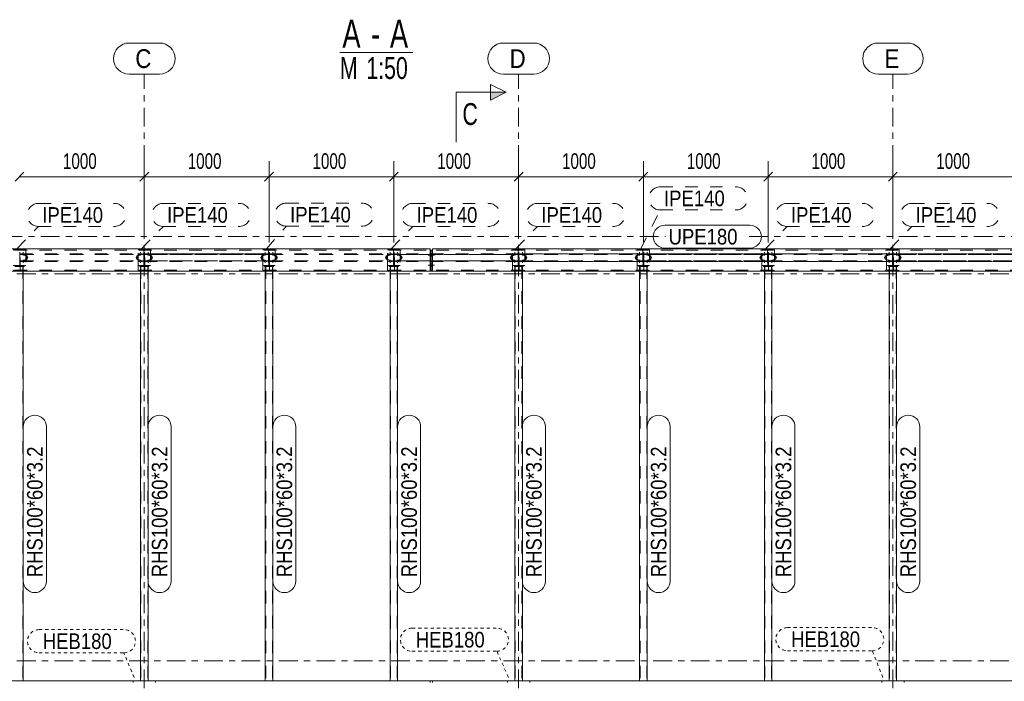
# Model space of a CAD drawing. Header units: millimetres. Extents: x -66 to 775, y -448 to 146.
# Tile 6 of 30: x 101 to 259, y -320 to -214. Entities that reach past the tile are written whole.
import ezdxf

# ---------------------------------------------------------------- set-up
doc = ezdxf.new("R2010")
doc.units = ezdxf.units.MM
for name, pattern in [('XKITLINE00', [0]), ('XKITLINE02', [4, 2, -2]), ('XKITLINE03', [6, 3, -1, 1, -1]), ('XKITLINE04', [3, 0.5, -0.5, 0.5, -0.5, 0.5, -0.5])]:
    doc.linetypes.add(name, pattern=pattern)
for name, color, linetype, lineweight in [('Jiný typ objektu', 7, 'Continuous', 0), ('Kóta', 4, 'Continuous', 0), ('Mřížka', 4, 'Continuous', 0), ('Prvek', 2, 'Continuous', 0), ('Značka prvku', 2, 'Continuous', 0), ('Řez', 7, 'Continuous', 0), ('Šroub', 3, 'Continuous', 0)]:
    doc.layers.add(name, color=color, linetype=linetype, lineweight=lineweight)
doc.styles.add('ARIAL', font='arial.ttf')
doc.styles.add('ARIAL_NARROW', font='ARIALN.TTF')

msp = doc.modelspace()

# ---------------------------------------------------------------- hatches: boundary and pattern name
at = {"layer": 'Řez'}
msp.add_hatch(color=6, dxfattribs=at).paths.add_polyline_path([(176.5, -225.8), (179, -225.8), (176.5, -227.05)], flags=17)

# ---------------------------------------------------------------- linework, layer by layer
at = {"layer": 'Jiný typ objektu', "color": 6, "linetype": 'XKITLINE00', "lineweight": 0}
msp.add_line((152.36, -219.43), (164.04, -219.43), dxfattribs=at)
at = {"layer": 'Kóta', "color": 7, "linetype": 'XKITLINE00', "lineweight": 0}
for p, q in [((121, -247.9), (121, -236.84)), ((121, -247.9), (121, -236.84)), ((141, -249.9), (141, -236.84)), ((141, -249.9), (141, -236.84)), ((161, -249.9), (161, -236.84)), ((161, -249.9), (161, -236.84)), ((181, -247.9), (181, -236.84)), ((181, -247.9), (181, -236.84)), ((201, -249.9), (201, -236.84)), ((201, -249.9), (201, -236.84)), ((221, -249.9), (221, -236.84)), ((221, -249.9), (221, -236.84)), ((241, -247.9), (241, -236.84)), ((241, -247.9), (241, -236.84)), ((101.71, -238.63), (100.29, -240.05)), ((101.71, -238.63), (100.29, -240.05)), ((101, -239.34), (121, -239.34)), ((121.71, -238.63), (120.29, -240.05)), ((121.71, -238.63), (120.29, -240.05)), ((121, -239.34), (141, -239.34)), ((141.71, -238.63), (140.29, -240.05)), ((141.71, -238.63), (140.29, -240.05)), ((141, -239.34), (161, -239.34)), ((161.71, -238.63), (160.29, -240.05)), ((161.71, -238.63), (160.29, -240.05)), ((161, -239.34), (181, -239.34)), ((181.71, -238.63), (180.29, -240.05)), ((181.71, -238.63), (180.29, -240.05)), ((181, -239.34), (201, -239.34)), ((201.71, -238.63), (200.29, -240.05)), ((201.71, -238.63), (200.29, -240.05)), ((201, -239.34), (221, -239.34)), ((221.71, -238.63), (220.29, -240.05)), ((221.71, -238.63), (220.29, -240.05)), ((221, -239.34), (241, -239.34)), ((241.71, -238.63), (240.29, -240.05)), ((241.71, -238.63), (240.29, -240.05)), ((241, -239.34), (261, -239.34))]:
    msp.add_line(p, q, dxfattribs=at)
at = {"layer": 'Kóta', "color": 3}
for p in [(121, -239.34), (121, -239.34), (141, -239.34), (141, -239.34), (161, -239.34), (161, -239.34), (181, -239.34), (181, -239.34), (201, -239.34), (201, -239.34), (221, -239.34), (221, -239.34), (241, -239.34), (241, -239.34)]:
    msp.add_point(p, dxfattribs=at)
at = {"layer": 'Mřížka', "color": 1, "linetype": 'XKITLINE00', "lineweight": 0}
for p, q in [((118.56, -217.92), (123.44, -217.92)), ((178.56, -217.92), (183.44, -217.92)), ((238.67, -217.92), (243.33, -217.92)), ((118.56, -222.92), (123.44, -222.92)), ((178.56, -222.92), (183.44, -222.92)), ((238.67, -222.92), (243.33, -222.92))]:
    msp.add_line(p, q, dxfattribs=at)
at = {"layer": 'Mřížka', "color": 1, "linetype": 'XKITLINE03', "lineweight": 0}
for p, q in [((121, -393.28), (121, -222.92)), ((181, -393.28), (181, -222.92)), ((241, -393.28), (241, -222.92)), ((98.42, -248.9), (204.54, -248.9)), ((217.96, -248.9), (347.2, -248.9)), ((-19.41, -254.5), (347.2, -254.5)), ((-19.41, -254.9), (347.2, -254.9)), ((-19.41, -316.9), (347.2, -316.9)), ((-19.41, -320.1), (328.05, -320.1))]:
    msp.add_line(p, q, dxfattribs=at)
at = {"layer": 'Mřížka', "color": 1, "linetype": 'XKITLINE00', "lineweight": 0}
for centre, start, end in [((118.56, -220.42), 90, 270), ((123.44, -220.42), 270, 90), ((178.56, -220.42), 90, 270), ((183.44, -220.42), 270, 90), ((238.67, -220.42), 90, 270), ((243.33, -220.42), 270, 90)]:
    msp.add_arc(centre, 2.5, start, end, dxfattribs=at)
at = {"layer": 'Prvek', "color": 3, "linetype": 'XKITLINE00', "lineweight": 0}
for p, q in [((166.8, -250.9), (0.2, -250.9)), ((166.8, -250.9), (166.8, -254.5)), ((167.2, -254.5), (167.2, -250.9)), ((167.2, -250.9), (321.8, -250.9)), ((166.8, -251.11), (167, -251.11)), ((167, -251.11), (167, -254.29)), ((167, -254.29), (167, -251.11)), ((167, -251.11), (167.2, -251.11)), ((166.8, -254.5), (0.2, -254.5)), ((101.6, -254.5), (101.6, -320.1)), ((120.4, -254.5), (120.4, -320.1)), ((121.6, -254.5), (121.6, -320.1)), ((140.4, -254.5), (140.4, -320.1)), ((141.6, -254.5), (141.6, -320.1)), ((160.4, -254.5), (160.4, -320.1)), ((161.6, -254.5), (161.6, -320.1)), ((167, -254.29), (166.8, -254.29)), ((167.2, -254.29), (167, -254.29)), ((321.8, -254.5), (167.2, -254.5)), ((180.4, -254.5), (180.4, -320.1)), ((181.6, -254.5), (181.6, -320.1)), ((200.4, -254.5), (200.4, -320.1)), ((201.6, -254.5), (201.6, -320.1)), ((220.4, -254.5), (220.4, -320.1)), ((221.6, -254.5), (221.6, -320.1)), ((240.4, -254.5), (240.4, -320.1)), ((241.6, -254.5), (241.6, -320.1)), ((-0.8, -320.1), (166.8, -320.1)), ((166.8, -320.1), (166.8, -320.38)), ((322.8, -320.1), (167.2, -320.1)), ((167.2, -320.38), (167.2, -320.1))]:
    msp.add_line(p, q, dxfattribs=at)
at = {"layer": 'Prvek', "color": 7, "linetype": 'XKITLINE02', "lineweight": 0}
for p, q in [((101.73, -250.9), (100.27, -250.9)), ((101.73, -251.04), (101.73, -250.9)), ((121.73, -250.9), (120.27, -250.9)), ((120.27, -250.9), (120.27, -251.04)), ((121.73, -251.04), (121.73, -250.9)), ((141.73, -250.9), (140.27, -250.9)), ((140.27, -250.9), (140.27, -251.04)), ((141.73, -251.04), (141.73, -250.9)), ((161.73, -250.9), (160.27, -250.9)), ((160.27, -250.9), (160.27, -251.04)), ((161.73, -251.04), (161.73, -250.9)), ((181.73, -250.9), (180.27, -250.9)), ((180.27, -250.9), (180.27, -251.04)), ((181.73, -251.04), (181.73, -250.9)), ((201.73, -250.9), (200.27, -250.9)), ((200.27, -250.9), (200.27, -251.04)), ((201.73, -251.04), (201.73, -250.9)), ((221.73, -250.9), (220.27, -250.9)), ((220.27, -250.9), (220.27, -251.04)), ((221.73, -251.04), (221.73, -250.9)), ((241.73, -250.9), (240.27, -250.9)), ((240.27, -250.9), (240.27, -251.04)), ((241.73, -251.04), (241.73, -250.9)), ((0.2, -251.11), (166.8, -251.11)), ((100, -251.03), (102, -251.03)), ((100, -251.03), (102, -251.03)), ((101.08, -251.11), (100.92, -251.11)), ((101.05, -251.18), (101.06, -251.13)), ((101.05, -253.43), (101.05, -251.18)), ((101.05, -251.7), (120.95, -251.7)), ((101.05, -252.91), (101.05, -251.7)), ((101.05, -251.7), (120.95, -251.7)), ((101.05, -251.7), (101.05, -252.91)), ((101.05, -251.7), (120.95, -251.7)), ((101.05, -251.7), (101.05, -252.91)), ((101.05, -251.71), (101.5, -251.75)), ((101.05, -251.8), (120.95, -251.8)), ((101.05, -251.8), (120.95, -251.8)), ((101.05, -251.87), (101.06, -251.84)), ((101.06, -251.84), (101.27, -251.8)), ((101.08, -254.29), (101.08, -251.11)), ((101.13, -251.05), (101.19, -251.04)), ((101.19, -251.04), (101.73, -251.04)), ((101.57, -251.84), (101.27, -251.8)), ((101.27, -251.8), (120.73, -251.8)), ((101.5, -251.75), (101.93, -251.88)), ((101.7, -251.88), (101.57, -251.84)), ((101.88, -251.95), (101.7, -251.88)), ((102.06, -252.07), (101.88, -251.95)), ((101.88, -252.66), (102.06, -252.54)), ((101.93, -251.88), (102.22, -252.07)), ((102.22, -252.54), (101.93, -252.73)), ((102, -251.03), (102, -254.35)), ((102, -251.03), (102, -253.57)), ((102.1, -252.11), (102.06, -252.07)), ((102.06, -252.54), (102.1, -252.5)), ((102.18, -252.3), (102.1, -252.11)), ((102.1, -252.5), (102.18, -252.3)), ((102.22, -252.07), (102.32, -252.3)), ((102.32, -252.3), (102.22, -252.54)), ((119.68, -252.3), (119.78, -252.07)), ((119.78, -252.54), (119.68, -252.3)), ((119.78, -252.07), (120.07, -251.88)), ((120.07, -252.73), (119.78, -252.54)), ((119.9, -252.11), (119.82, -252.3)), ((119.82, -252.3), (119.9, -252.5)), ((119.9, -252.11), (119.94, -252.07)), ((119.9, -252.5), (119.94, -252.54)), ((119.94, -252.07), (120.12, -251.95)), ((119.94, -252.54), (120.12, -252.66)), ((120, -254.35), (120, -251.03)), ((120, -251.03), (122, -251.03)), ((120, -253.57), (120, -251.03)), ((120, -251.03), (122, -251.03)), ((120.07, -251.88), (120.5, -251.75)), ((120.12, -251.95), (120.3, -251.88)), ((120.27, -251.04), (120.81, -251.04)), ((120.3, -251.88), (120.43, -251.84)), ((120.43, -251.84), (120.73, -251.8)), ((120.5, -251.75), (120.95, -251.71)), ((120.73, -251.8), (120.94, -251.84)), ((120.81, -251.04), (120.87, -251.05)), ((121.08, -251.11), (120.92, -251.11)), ((120.92, -251.11), (120.92, -254.29)), ((120.94, -251.13), (120.95, -251.18)), ((120.95, -251.87), (120.94, -251.84)), ((120.95, -253.43), (120.95, -251.18)), ((120.95, -251.7), (120.95, -252.91)), ((120.95, -252.91), (120.95, -251.7)), ((120.95, -252.91), (120.95, -251.7)), ((121.05, -251.18), (121.06, -251.13)), ((121.05, -253.43), (121.05, -251.18)), ((140.95, -251.7), (121.05, -251.7)), ((121.05, -251.7), (121.05, -252.91)), ((121.05, -251.7), (140.95, -251.7)), ((121.05, -251.7), (121.05, -252.91)), ((121.05, -251.7), (140.95, -251.7)), ((121.05, -251.7), (121.05, -252.91)), ((121.05, -251.71), (121.5, -251.75)), ((121.05, -251.8), (140.95, -251.8)), ((121.05, -251.8), (140.95, -251.8)), ((121.05, -251.87), (121.06, -251.84)), ((121.06, -251.84), (121.27, -251.8)), ((121.08, -254.29), (121.08, -251.11)), ((121.13, -251.05), (121.19, -251.04)), ((121.19, -251.04), (121.73, -251.04)), ((140.73, -251.8), (121.27, -251.8)), ((121.27, -251.8), (121.57, -251.84)), ((121.5, -251.75), (121.93, -251.88)), ((121.57, -251.84), (121.7, -251.88)), ((121.7, -251.88), (121.88, -251.95)), ((121.88, -251.95), (122.06, -252.07)), ((121.88, -252.66), (122.06, -252.54)), ((121.93, -251.88), (122.22, -252.07)), ((122.22, -252.54), (121.93, -252.73)), ((122, -251.03), (122, -254.35)), ((122, -251.03), (122, -253.57)), ((122.06, -252.07), (122.1, -252.11)), ((122.06, -252.54), (122.1, -252.5)), ((122.18, -252.3), (122.1, -252.11)), ((122.1, -252.5), (122.18, -252.3)), ((122.22, -252.07), (122.32, -252.3)), ((122.32, -252.3), (122.22, -252.54)), ((139.68, -252.3), (139.78, -252.07)), ((139.78, -252.54), (139.68, -252.3)), ((139.78, -252.07), (140.07, -251.88)), ((140.07, -252.73), (139.78, -252.54)), ((139.9, -252.11), (139.82, -252.3)), ((139.82, -252.3), (139.9, -252.5)), ((139.94, -252.07), (139.9, -252.11)), ((139.9, -252.5), (139.94, -252.54)), ((140.12, -251.95), (139.94, -252.07)), ((139.94, -252.54), (140.12, -252.66)), ((140, -254.35), (140, -251.03)), ((140, -251.03), (142, -251.03)), ((140, -253.57), (140, -251.03)), ((140, -251.03), (142, -251.03)), ((140.07, -251.88), (140.5, -251.75)), ((140.3, -251.88), (140.12, -251.95)), ((140.27, -251.04), (140.81, -251.04)), ((140.43, -251.84), (140.3, -251.88)), ((140.43, -251.84), (140.73, -251.8)), ((140.5, -251.75), (140.95, -251.71)), ((140.94, -251.84), (140.73, -251.8)), ((140.81, -251.04), (140.87, -251.05)), ((141.08, -251.11), (140.92, -251.11)), ((140.92, -251.11), (140.92, -254.29)), ((140.94, -251.13), (140.95, -251.18)), ((140.95, -251.88), (140.94, -251.84)), ((140.95, -253.43), (140.95, -251.18)), ((140.95, -252.91), (140.95, -251.7)), ((140.95, -252.91), (140.95, -251.7)), ((140.95, -252.91), (140.95, -251.7)), ((141.05, -251.18), (141.06, -251.13)), ((141.05, -253.43), (141.05, -251.18)), ((141.05, -251.7), (160.95, -251.7)), ((141.05, -252.91), (141.05, -251.7)), ((141.05, -251.7), (160.95, -251.7)), ((141.05, -251.7), (141.05, -252.91)), ((141.05, -251.7), (160.95, -251.7)), ((141.05, -251.7), (141.05, -252.91)), ((141.05, -251.71), (141.5, -251.75)), ((141.05, -251.8), (160.95, -251.8)), ((141.05, -251.8), (160.95, -251.8)), ((141.05, -251.87), (141.06, -251.84)), ((141.06, -251.84), (141.27, -251.8)), ((141.08, -254.29), (141.08, -251.11)), ((141.13, -251.05), (141.19, -251.04)), ((141.19, -251.04), (141.73, -251.04)), ((141.57, -251.84), (141.27, -251.8)), ((141.27, -251.8), (160.73, -251.8)), ((141.5, -251.75), (141.93, -251.88)), ((141.7, -251.88), (141.57, -251.84)), ((141.88, -251.95), (141.7, -251.88)), ((142.06, -252.07), (141.88, -251.95)), ((141.88, -252.66), (142.06, -252.54)), ((141.93, -251.88), (142.22, -252.07)), ((142.22, -252.54), (141.93, -252.73)), ((142, -251.03), (142, -254.35)), ((142, -251.03), (142, -253.57)), ((142.1, -252.11), (142.06, -252.07)), ((142.06, -252.54), (142.1, -252.5)), ((142.18, -252.3), (142.1, -252.11)), ((142.1, -252.5), (142.18, -252.3)), ((142.22, -252.07), (142.32, -252.3)), ((142.32, -252.3), (142.22, -252.54)), ((159.68, -252.3), (159.78, -252.07)), ((159.78, -252.54), (159.68, -252.3)), ((159.78, -252.07), (160.07, -251.88)), ((160.07, -252.73), (159.78, -252.54)), ((159.9, -252.11), (159.82, -252.3)), ((159.82, -252.3), (159.9, -252.5)), ((159.9, -252.11), (159.94, -252.07)), ((159.9, -252.5), (159.94, -252.54)), ((159.94, -252.07), (160.12, -251.95)), ((159.94, -252.54), (160.12, -252.66)), ((160, -253.57), (160, -251.03)), ((160, -251.03), (162, -251.03)), ((160, -254.35), (160, -251.03)), ((160, -251.03), (162, -251.03)), ((160.07, -251.88), (160.5, -251.75)), ((160.12, -251.95), (160.3, -251.88)), ((160.27, -251.04), (160.81, -251.04)), ((160.3, -251.88), (160.43, -251.84)), ((160.43, -251.84), (160.73, -251.8)), ((160.5, -251.75), (160.95, -251.71)), ((160.73, -251.8), (160.94, -251.84)), ((160.81, -251.04), (160.87, -251.05)), ((161.08, -251.11), (160.92, -251.11)), ((160.92, -251.11), (160.92, -254.29)), ((160.94, -251.13), (160.95, -251.18)), ((160.95, -251.87), (160.94, -251.84)), ((160.95, -253.43), (160.95, -251.18)), ((160.95, -251.7), (160.95, -252.91)), ((160.95, -252.91), (160.95, -251.7)), ((160.95, -252.91), (160.95, -251.7)), ((161.05, -251.18), (161.06, -251.13)), ((161.05, -253.43), (161.05, -251.18)), ((180.95, -251.7), (161.05, -251.7)), ((161.05, -251.7), (161.05, -252.91)), ((180.95, -251.7), (161.05, -251.7)), ((161.05, -251.7), (161.05, -252.91)), ((180.95, -251.7), (161.05, -251.7)), ((161.05, -251.7), (161.05, -252.91)), ((161.05, -251.71), (161.5, -251.75)), ((161.05, -251.8), (180.95, -251.8)), ((180.95, -251.8), (161.05, -251.8)), ((161.05, -251.87), (161.06, -251.84)), ((161.06, -251.84), (161.27, -251.8)), ((161.08, -254.29), (161.08, -251.11)), ((161.13, -251.05), (161.19, -251.04)), ((161.19, -251.04), (161.73, -251.04)), ((180.73, -251.8), (161.27, -251.8)), ((161.27, -251.8), (161.57, -251.84)), ((161.5, -251.75), (161.93, -251.88)), ((161.57, -251.84), (161.7, -251.88)), ((161.7, -251.88), (161.88, -251.95)), ((161.88, -251.95), (162.06, -252.07)), ((161.88, -252.66), (162.06, -252.54)), ((161.93, -251.88), (162.22, -252.07)), ((162.22, -252.54), (161.93, -252.73)), ((162, -251.03), (162, -253.57)), ((162, -251.03), (162, -254.35)), ((162.06, -252.07), (162.1, -252.11)), ((162.06, -252.54), (162.1, -252.5)), ((162.18, -252.3), (162.1, -252.11)), ((162.1, -252.5), (162.18, -252.3)), ((162.22, -252.07), (162.32, -252.3)), ((162.32, -252.3), (162.22, -252.54)), ((166.8, -254.29), (166.8, -251.11)), ((321.8, -251.11), (167.2, -251.11)), ((167.2, -251.11), (167.2, -254.29)), ((179.68, -252.3), (179.78, -252.07)), ((179.78, -252.54), (179.68, -252.3)), ((179.78, -252.07), (180.07, -251.88)), ((180.07, -252.73), (179.78, -252.54)), ((179.9, -252.11), (179.82, -252.3)), ((179.82, -252.3), (179.9, -252.5)), ((179.94, -252.07), (179.9, -252.11)), ((179.9, -252.5), (179.94, -252.54)), ((180.12, -251.95), (179.94, -252.07)), ((179.94, -252.54), (180.12, -252.66)), ((180, -253.57), (180, -251.03)), ((180, -251.03), (182, -251.03)), ((180, -254.35), (180, -251.03)), ((180, -251.03), (182, -251.03)), ((180.07, -251.88), (180.5, -251.75)), ((180.3, -251.88), (180.12, -251.95)), ((180.27, -251.04), (180.81, -251.04)), ((180.43, -251.84), (180.3, -251.88)), ((180.43, -251.84), (180.73, -251.8)), ((180.5, -251.75), (180.95, -251.71)), ((180.94, -251.84), (180.73, -251.8)), ((180.81, -251.04), (180.87, -251.05)), ((181.08, -251.11), (180.92, -251.11)), ((180.92, -251.11), (180.92, -254.29)), ((180.94, -251.13), (180.95, -251.18)), ((180.95, -251.88), (180.94, -251.84)), ((180.95, -253.43), (180.95, -251.18)), ((180.95, -252.91), (180.95, -251.7)), ((180.95, -252.91), (180.95, -251.7)), ((180.95, -252.91), (180.95, -251.7)), ((181.05, -251.18), (181.06, -251.13)), ((181.05, -253.43), (181.05, -251.18)), ((181.05, -251.7), (200.95, -251.7)), ((181.05, -252.91), (181.05, -251.7)), ((181.05, -251.7), (200.95, -251.7)), ((181.05, -251.7), (181.05, -252.91)), ((200.95, -251.7), (181.05, -251.7)), ((181.05, -251.7), (181.05, -252.91)), ((181.05, -251.71), (181.5, -251.75)), ((181.05, -251.8), (200.95, -251.8)), ((181.05, -251.8), (200.95, -251.8)), ((181.05, -251.87), (181.06, -251.84)), ((181.06, -251.84), (181.27, -251.8)), ((181.08, -254.29), (181.08, -251.11)), ((181.13, -251.05), (181.19, -251.04)), ((181.19, -251.04), (181.73, -251.04)), ((181.57, -251.84), (181.27, -251.8)), ((181.27, -251.8), (200.73, -251.8)), ((181.5, -251.75), (181.93, -251.88)), ((181.7, -251.88), (181.57, -251.84)), ((181.88, -251.95), (181.7, -251.88)), ((182.06, -252.07), (181.88, -251.95)), ((181.88, -252.66), (182.06, -252.54)), ((181.93, -251.88), (182.22, -252.07)), ((182.22, -252.54), (181.93, -252.73)), ((182, -251.03), (182, -253.57)), ((182, -251.03), (182, -254.35)), ((182.1, -252.11), (182.06, -252.07)), ((182.06, -252.54), (182.1, -252.5)), ((182.18, -252.3), (182.1, -252.11)), ((182.1, -252.5), (182.18, -252.3)), ((182.22, -252.07), (182.32, -252.3)), ((182.32, -252.3), (182.22, -252.54)), ((199.68, -252.3), (199.78, -252.07)), ((199.78, -252.54), (199.68, -252.3)), ((199.78, -252.07), (200.07, -251.88)), ((200.07, -252.73), (199.78, -252.54)), ((199.9, -252.11), (199.82, -252.3)), ((199.82, -252.3), (199.9, -252.5)), ((199.9, -252.11), (199.94, -252.07)), ((199.9, -252.5), (199.94, -252.54)), ((199.94, -252.07), (200.12, -251.95)), ((199.94, -252.54), (200.12, -252.66)), ((200, -254.35), (200, -251.03)), ((200, -251.03), (202, -251.03)), ((200, -253.57), (200, -251.03)), ((200, -251.03), (202, -251.03)), ((200.07, -251.88), (200.5, -251.75)), ((200.12, -251.95), (200.3, -251.88)), ((200.27, -251.04), (200.81, -251.04)), ((200.3, -251.88), (200.43, -251.84)), ((200.43, -251.84), (200.73, -251.8)), ((200.5, -251.75), (200.95, -251.71)), ((200.73, -251.8), (200.94, -251.84)), ((200.81, -251.04), (200.87, -251.05)), ((201.08, -251.11), (200.92, -251.11)), ((200.92, -251.11), (200.92, -254.29)), ((200.94, -251.13), (200.95, -251.18)), ((200.95, -251.87), (200.94, -251.84)), ((200.95, -253.43), (200.95, -251.18)), ((200.95, -251.7), (200.95, -252.91)), ((200.95, -252.91), (200.95, -251.7)), ((200.95, -252.91), (200.95, -251.7)), ((201.05, -251.18), (201.06, -251.13)), ((201.05, -253.43), (201.05, -251.18)), ((220.95, -251.7), (201.05, -251.7)), ((201.05, -251.7), (201.05, -252.91)), ((201.05, -251.7), (220.95, -251.7)), ((201.05, -251.7), (201.05, -252.91)), ((220.95, -251.7), (201.05, -251.7)), ((201.05, -251.7), (201.05, -252.91)), ((201.05, -251.71), (201.5, -251.75)), ((201.05, -251.8), (220.95, -251.8)), ((201.05, -251.8), (220.95, -251.8)), ((201.05, -251.87), (201.06, -251.84)), ((201.06, -251.84), (201.27, -251.8)), ((201.08, -254.29), (201.08, -251.11)), ((201.13, -251.05), (201.19, -251.04)), ((201.19, -251.04), (201.73, -251.04)), ((220.73, -251.8), (201.27, -251.8)), ((201.27, -251.8), (201.57, -251.84)), ((201.5, -251.75), (201.93, -251.88)), ((201.57, -251.84), (201.7, -251.88)), ((201.7, -251.88), (201.88, -251.95)), ((201.88, -251.95), (202.06, -252.07)), ((201.88, -252.66), (202.06, -252.54)), ((201.93, -251.88), (202.22, -252.07)), ((202.22, -252.54), (201.93, -252.73)), ((202, -251.03), (202, -254.35)), ((202, -251.03), (202, -253.57)), ((202.06, -252.07), (202.1, -252.11)), ((202.06, -252.54), (202.1, -252.5)), ((202.18, -252.3), (202.1, -252.11)), ((202.1, -252.5), (202.18, -252.3)), ((202.22, -252.07), (202.32, -252.3)), ((202.32, -252.3), (202.22, -252.54)), ((219.68, -252.3), (219.78, -252.07)), ((219.78, -252.54), (219.68, -252.3)), ((219.78, -252.07), (220.07, -251.88)), ((220.07, -252.73), (219.78, -252.54)), ((219.9, -252.11), (219.82, -252.3)), ((219.82, -252.3), (219.9, -252.5)), ((219.94, -252.07), (219.9, -252.11)), ((219.9, -252.5), (219.94, -252.54)), ((220.12, -251.95), (219.94, -252.07)), ((219.94, -252.54), (220.12, -252.66)), ((220, -254.35), (220, -251.03)), ((220, -251.03), (222, -251.03)), ((220, -253.57), (220, -251.03)), ((220, -251.03), (222, -251.03)), ((220.07, -251.88), (220.5, -251.75)), ((220.3, -251.88), (220.12, -251.95)), ((220.27, -251.04), (220.81, -251.04)), ((220.43, -251.84), (220.3, -251.88)), ((220.43, -251.84), (220.73, -251.8)), ((220.5, -251.75), (220.95, -251.71)), ((220.94, -251.84), (220.73, -251.8)), ((220.81, -251.04), (220.87, -251.05)), ((221.08, -251.11), (220.92, -251.11)), ((220.92, -251.11), (220.92, -254.29)), ((220.94, -251.13), (220.95, -251.18)), ((220.95, -251.88), (220.94, -251.84)), ((220.95, -253.43), (220.95, -251.18)), ((220.95, -252.91), (220.95, -251.7)), ((220.95, -252.91), (220.95, -251.7)), ((220.95, -252.91), (220.95, -251.7)), ((221.05, -251.18), (221.06, -251.13)), ((221.05, -253.43), (221.05, -251.18)), ((221.05, -251.7), (240.95, -251.7)), ((221.05, -252.91), (221.05, -251.7)), ((221.05, -251.7), (240.95, -251.7)), ((221.05, -251.7), (221.05, -252.91)), ((240.95, -251.7), (221.05, -251.7)), ((221.05, -251.7), (221.05, -252.91)), ((221.05, -251.71), (221.5, -251.75)), ((221.05, -251.8), (240.95, -251.8)), ((221.05, -251.8), (240.95, -251.8)), ((221.05, -251.87), (221.06, -251.84)), ((221.06, -251.84), (221.27, -251.8)), ((221.08, -254.29), (221.08, -251.11)), ((221.13, -251.05), (221.19, -251.04)), ((221.19, -251.04), (221.73, -251.04)), ((221.57, -251.84), (221.27, -251.8)), ((221.27, -251.8), (240.73, -251.8)), ((221.5, -251.75), (221.93, -251.88)), ((221.7, -251.88), (221.57, -251.84)), ((221.88, -251.95), (221.7, -251.88)), ((222.06, -252.07), (221.88, -251.95)), ((221.88, -252.66), (222.06, -252.54)), ((221.93, -251.88), (222.22, -252.07)), ((222.22, -252.54), (221.93, -252.73)), ((222, -251.03), (222, -254.35)), ((222, -251.03), (222, -253.57)), ((222.1, -252.11), (222.06, -252.07)), ((222.06, -252.54), (222.1, -252.5)), ((222.18, -252.3), (222.1, -252.11)), ((222.1, -252.5), (222.18, -252.3)), ((222.22, -252.07), (222.32, -252.3)), ((222.32, -252.3), (222.22, -252.54)), ((239.68, -252.3), (239.78, -252.07)), ((239.78, -252.54), (239.68, -252.3)), ((239.78, -252.07), (240.07, -251.88)), ((240.07, -252.73), (239.78, -252.54)), ((239.9, -252.11), (239.82, -252.3)), ((239.82, -252.3), (239.9, -252.5)), ((239.9, -252.11), (239.94, -252.07)), ((239.9, -252.5), (239.94, -252.54)), ((239.94, -252.07), (240.12, -251.95)), ((239.94, -252.54), (240.12, -252.66)), ((240, -254.35), (240, -251.03)), ((240, -251.03), (242, -251.03)), ((240, -253.57), (240, -251.03)), ((240, -251.03), (242, -251.03)), ((240.07, -251.88), (240.5, -251.75)), ((240.12, -251.95), (240.3, -251.88)), ((240.27, -251.04), (240.81, -251.04)), ((240.3, -251.88), (240.43, -251.84)), ((240.43, -251.84), (240.73, -251.8)), ((240.5, -251.75), (240.95, -251.71)), ((240.73, -251.8), (240.94, -251.84)), ((240.81, -251.04), (240.87, -251.05)), ((241.08, -251.11), (240.92, -251.11)), ((240.92, -251.11), (240.92, -254.29)), ((240.94, -251.13), (240.95, -251.18)), ((240.95, -251.87), (240.94, -251.84)), ((240.95, -253.43), (240.95, -251.18)), ((240.95, -251.7), (240.95, -252.91)), ((240.95, -252.91), (240.95, -251.7)), ((240.95, -252.91), (240.95, -251.7)), ((241.05, -251.18), (241.06, -251.13)), ((241.05, -253.43), (241.05, -251.18)), ((260.95, -251.7), (241.05, -251.7)), ((241.05, -251.7), (241.05, -252.91)), ((241.05, -251.7), (260.95, -251.7)), ((241.05, -251.7), (241.05, -252.91)), ((260.95, -251.7), (241.05, -251.7)), ((241.05, -251.7), (241.05, -252.91)), ((241.05, -251.71), (241.5, -251.75)), ((241.05, -251.8), (260.95, -251.8)), ((241.05, -251.8), (260.95, -251.8)), ((241.05, -251.87), (241.06, -251.84)), ((241.06, -251.84), (241.27, -251.8)), ((241.08, -254.29), (241.08, -251.11)), ((241.13, -251.05), (241.19, -251.04)), ((241.19, -251.04), (241.73, -251.04)), ((260.73, -251.8), (241.27, -251.8)), ((241.27, -251.8), (241.57, -251.84)), ((241.5, -251.75), (241.93, -251.88)), ((241.57, -251.84), (241.7, -251.88)), ((241.7, -251.88), (241.88, -251.95)), ((241.88, -251.95), (242.06, -252.07)), ((241.88, -252.66), (242.06, -252.54)), ((241.93, -251.88), (242.22, -252.07)), ((242.22, -252.54), (241.93, -252.73)), ((242, -251.03), (242, -254.35)), ((242, -251.03), (242, -253.57)), ((242.06, -252.07), (242.1, -252.11)), ((242.06, -252.54), (242.1, -252.5)), ((242.18, -252.3), (242.1, -252.11)), ((242.1, -252.5), (242.18, -252.3)), ((242.22, -252.07), (242.32, -252.3)), ((242.32, -252.3), (242.22, -252.54)), ((102, -253.57), (100, -253.57)), ((100.27, -253.7), (101.73, -253.7)), ((101.6, -253.7), (100.4, -253.7)), ((101.06, -252.77), (101.05, -252.74)), ((101.05, -252.81), (120.95, -252.81)), ((101.05, -252.81), (120.95, -252.81)), ((101.5, -252.86), (101.05, -252.9)), ((101.05, -252.91), (120.95, -252.91)), ((101.05, -252.91), (120.95, -252.91)), ((101.05, -252.91), (120.95, -252.91)), ((101.06, -253.48), (101.05, -253.43)), ((101.06, -252.77), (101.27, -252.81)), ((101.19, -253.57), (101.13, -253.56)), ((101.73, -253.57), (101.19, -253.57)), ((101.27, -252.81), (101.57, -252.77)), ((101.27, -252.81), (120.73, -252.81)), ((101.93, -252.73), (101.5, -252.86)), ((101.54, -253.7), (101.54, -320.1)), ((101.57, -252.77), (101.7, -252.73)), ((101.6, -254.5), (101.6, -253.7)), ((101.7, -252.73), (101.88, -252.66)), ((101.73, -253.7), (101.73, -253.57)), ((122, -253.57), (120, -253.57)), ((120.5, -252.86), (120.07, -252.73)), ((120.12, -252.66), (120.3, -252.73)), ((120.81, -253.57), (120.27, -253.57)), ((120.27, -253.57), (120.27, -253.7)), ((120.27, -253.7), (121.73, -253.7)), ((120.3, -252.73), (120.43, -252.77)), ((121.6, -253.7), (120.4, -253.7)), ((120.4, -253.7), (120.4, -254.5)), ((120.73, -252.81), (120.43, -252.77)), ((120.46, -253.7), (120.46, -320.1)), ((120.95, -252.9), (120.5, -252.86)), ((120.73, -252.81), (120.94, -252.77)), ((120.87, -253.56), (120.81, -253.57)), ((120.94, -252.77), (120.95, -252.74)), ((120.95, -253.43), (120.94, -253.48)), ((121.06, -252.77), (121.05, -252.74)), ((121.05, -252.81), (140.95, -252.81)), ((121.05, -252.81), (140.95, -252.81)), ((121.05, -252.9), (121.5, -252.86)), ((121.05, -252.91), (140.95, -252.91)), ((121.05, -252.91), (140.95, -252.91)), ((121.05, -252.91), (140.95, -252.91)), ((121.06, -253.48), (121.05, -253.43)), ((121.27, -252.81), (121.06, -252.77)), ((121.19, -253.57), (121.13, -253.56)), ((121.73, -253.57), (121.19, -253.57)), ((121.27, -252.81), (121.57, -252.77)), ((140.73, -252.81), (121.27, -252.81)), ((121.93, -252.73), (121.5, -252.86)), ((121.54, -253.7), (121.54, -320.1)), ((121.57, -252.77), (121.7, -252.73)), ((121.6, -254.5), (121.6, -253.7)), ((121.7, -252.73), (121.88, -252.66)), ((121.73, -253.7), (121.73, -253.57)), ((142, -253.57), (140, -253.57)), ((140.5, -252.86), (140.07, -252.73)), ((140.12, -252.66), (140.3, -252.73)), ((140.81, -253.57), (140.27, -253.57)), ((140.27, -253.57), (140.27, -253.7)), ((140.27, -253.7), (141.73, -253.7)), ((140.3, -252.73), (140.43, -252.77)), ((141.6, -253.7), (140.4, -253.7)), ((140.4, -253.7), (140.4, -254.5)), ((140.43, -252.77), (140.73, -252.81)), ((140.46, -253.7), (140.46, -320.1)), ((140.95, -252.9), (140.5, -252.86)), ((140.73, -252.81), (140.94, -252.77)), ((140.87, -253.56), (140.81, -253.57)), ((140.94, -252.77), (140.95, -252.74)), ((140.95, -253.43), (140.94, -253.48)), ((141.06, -252.77), (141.05, -252.74)), ((141.05, -252.81), (160.95, -252.81)), ((141.05, -252.81), (160.95, -252.81)), ((141.5, -252.86), (141.05, -252.9)), ((141.05, -252.91), (160.95, -252.91)), ((141.05, -252.91), (160.95, -252.91)), ((141.05, -252.91), (160.95, -252.91)), ((141.06, -253.48), (141.05, -253.43)), ((141.06, -252.77), (141.27, -252.81)), ((141.19, -253.57), (141.13, -253.56)), ((141.73, -253.57), (141.19, -253.57)), ((141.27, -252.81), (141.57, -252.77)), ((141.27, -252.81), (160.73, -252.81)), ((141.93, -252.73), (141.5, -252.86)), ((141.54, -253.7), (141.54, -320.1)), ((141.57, -252.77), (141.7, -252.73)), ((141.6, -254.5), (141.6, -253.7)), ((141.7, -252.73), (141.88, -252.66)), ((141.73, -253.7), (141.73, -253.57)), ((162, -253.57), (160, -253.57)), ((160.5, -252.86), (160.07, -252.73)), ((160.12, -252.66), (160.3, -252.73)), ((160.81, -253.57), (160.27, -253.57)), ((160.27, -253.57), (160.27, -253.7)), ((160.27, -253.7), (161.73, -253.7)), ((160.3, -252.73), (160.43, -252.77)), ((161.6, -253.7), (160.4, -253.7)), ((160.4, -253.7), (160.4, -254.5)), ((160.73, -252.81), (160.43, -252.77)), ((160.46, -253.7), (160.46, -320.1)), ((160.95, -252.9), (160.5, -252.86)), ((160.73, -252.81), (160.94, -252.77)), ((160.87, -253.56), (160.81, -253.57)), ((160.94, -252.77), (160.95, -252.74)), ((160.95, -253.43), (160.94, -253.48)), ((161.06, -252.77), (161.05, -252.74)), ((161.05, -252.81), (180.95, -252.81)), ((180.95, -252.81), (161.05, -252.81)), ((161.05, -252.9), (161.5, -252.86)), ((180.95, -252.91), (161.05, -252.91)), ((180.95, -252.91), (161.05, -252.91)), ((180.95, -252.91), (161.05, -252.91)), ((161.06, -253.48), (161.05, -253.43)), ((161.27, -252.81), (161.06, -252.77)), ((161.19, -253.57), (161.13, -253.56)), ((161.73, -253.57), (161.19, -253.57)), ((161.27, -252.81), (161.57, -252.77)), ((180.73, -252.81), (161.27, -252.81)), ((161.93, -252.73), (161.5, -252.86)), ((161.54, -253.7), (161.54, -320.1)), ((161.57, -252.77), (161.7, -252.73)), ((161.6, -254.5), (161.6, -253.7)), ((161.7, -252.73), (161.88, -252.66)), ((161.73, -253.7), (161.73, -253.57)), ((182, -253.57), (180, -253.57)), ((180.5, -252.86), (180.07, -252.73)), ((180.12, -252.66), (180.3, -252.73)), ((180.81, -253.57), (180.27, -253.57)), ((180.27, -253.57), (180.27, -253.7)), ((180.27, -253.7), (181.73, -253.7)), ((180.3, -252.73), (180.43, -252.77)), ((181.6, -253.7), (180.4, -253.7)), ((180.4, -253.7), (180.4, -254.5)), ((180.43, -252.77), (180.73, -252.81)), ((180.46, -253.7), (180.46, -320.1)), ((180.95, -252.9), (180.5, -252.86)), ((180.73, -252.81), (180.94, -252.77)), ((180.87, -253.56), (180.81, -253.57)), ((180.94, -252.77), (180.95, -252.74)), ((180.95, -253.43), (180.94, -253.48)), ((181.06, -252.77), (181.05, -252.74)), ((181.05, -252.81), (200.95, -252.81)), ((181.05, -252.81), (200.95, -252.81)), ((181.5, -252.86), (181.05, -252.9)), ((181.05, -252.91), (200.95, -252.91)), ((181.05, -252.91), (200.95, -252.91)), ((200.95, -252.91), (181.05, -252.91)), ((181.06, -253.48), (181.05, -253.43)), ((181.06, -252.77), (181.27, -252.81)), ((181.19, -253.57), (181.13, -253.56)), ((181.73, -253.57), (181.19, -253.57)), ((181.27, -252.81), (181.57, -252.77)), ((181.27, -252.81), (200.73, -252.81)), ((181.93, -252.73), (181.5, -252.86)), ((181.54, -253.7), (181.54, -320.1)), ((181.57, -252.77), (181.7, -252.73)), ((181.6, -254.5), (181.6, -253.7)), ((181.7, -252.73), (181.88, -252.66)), ((181.73, -253.7), (181.73, -253.57)), ((202, -253.57), (200, -253.57)), ((200.5, -252.86), (200.07, -252.73)), ((200.12, -252.66), (200.3, -252.73)), ((200.81, -253.57), (200.27, -253.57)), ((200.27, -253.57), (200.27, -253.7)), ((200.27, -253.7), (201.73, -253.7)), ((200.3, -252.73), (200.43, -252.77)), ((201.6, -253.7), (200.4, -253.7)), ((200.4, -253.7), (200.4, -254.5)), ((200.73, -252.81), (200.43, -252.77)), ((200.46, -253.7), (200.46, -320.1)), ((200.95, -252.9), (200.5, -252.86)), ((200.73, -252.81), (200.94, -252.77)), ((200.87, -253.56), (200.81, -253.57)), ((200.94, -252.77), (200.95, -252.74)), ((200.95, -253.43), (200.94, -253.48)), ((201.06, -252.77), (201.05, -252.74)), ((201.05, -252.81), (220.95, -252.81)), ((201.05, -252.81), (220.95, -252.81)), ((201.05, -252.9), (201.5, -252.86)), ((201.05, -252.91), (220.95, -252.91)), ((201.05, -252.91), (220.95, -252.91)), ((220.95, -252.91), (201.05, -252.91)), ((201.06, -253.48), (201.05, -253.43)), ((201.27, -252.81), (201.06, -252.77)), ((201.19, -253.57), (201.13, -253.56)), ((201.73, -253.57), (201.19, -253.57)), ((201.27, -252.81), (201.57, -252.77)), ((220.73, -252.81), (201.27, -252.81)), ((201.93, -252.73), (201.5, -252.86)), ((201.54, -253.7), (201.54, -320.1)), ((201.57, -252.77), (201.7, -252.73)), ((201.6, -254.5), (201.6, -253.7)), ((201.7, -252.73), (201.88, -252.66)), ((201.73, -253.7), (201.73, -253.57)), ((222, -253.57), (220, -253.57)), ((220.5, -252.86), (220.07, -252.73)), ((220.12, -252.66), (220.3, -252.73)), ((220.81, -253.57), (220.27, -253.57)), ((220.27, -253.57), (220.27, -253.7)), ((220.27, -253.7), (221.73, -253.7)), ((220.3, -252.73), (220.43, -252.77)), ((221.6, -253.7), (220.4, -253.7)), ((220.4, -253.7), (220.4, -254.5)), ((220.43, -252.77), (220.73, -252.81)), ((220.46, -253.7), (220.46, -320.1)), ((220.95, -252.9), (220.5, -252.86)), ((220.73, -252.81), (220.94, -252.77)), ((220.87, -253.56), (220.81, -253.57)), ((220.94, -252.77), (220.95, -252.74)), ((220.95, -253.43), (220.94, -253.48)), ((221.06, -252.77), (221.05, -252.74)), ((221.05, -252.81), (240.95, -252.81)), ((221.05, -252.81), (240.95, -252.81)), ((221.5, -252.86), (221.05, -252.9)), ((221.05, -252.91), (240.95, -252.91)), ((221.05, -252.91), (240.95, -252.91)), ((240.95, -252.91), (221.05, -252.91)), ((221.06, -253.48), (221.05, -253.43)), ((221.06, -252.77), (221.27, -252.81)), ((221.19, -253.57), (221.13, -253.56)), ((221.73, -253.57), (221.19, -253.57)), ((221.27, -252.81), (221.57, -252.77)), ((221.27, -252.81), (240.73, -252.81)), ((221.93, -252.73), (221.5, -252.86)), ((221.54, -253.7), (221.54, -320.1)), ((221.57, -252.77), (221.7, -252.73)), ((221.6, -254.5), (221.6, -253.7)), ((221.7, -252.73), (221.88, -252.66)), ((221.73, -253.7), (221.73, -253.57)), ((242, -253.57), (240, -253.57)), ((240.5, -252.86), (240.07, -252.73)), ((240.12, -252.66), (240.3, -252.73)), ((240.81, -253.57), (240.27, -253.57)), ((240.27, -253.57), (240.27, -253.7)), ((240.27, -253.7), (241.73, -253.7)), ((240.3, -252.73), (240.43, -252.77)), ((241.6, -253.7), (240.4, -253.7)), ((240.4, -253.7), (240.4, -254.5)), ((240.73, -252.81), (240.43, -252.77)), ((240.46, -253.7), (240.46, -320.1)), ((240.95, -252.9), (240.5, -252.86)), ((240.73, -252.81), (240.94, -252.77)), ((240.87, -253.56), (240.81, -253.57)), ((240.94, -252.77), (240.95, -252.74)), ((240.95, -253.43), (240.94, -253.48)), ((241.06, -252.77), (241.05, -252.74)), ((241.05, -252.81), (260.95, -252.81)), ((241.05, -252.81), (260.95, -252.81)), ((241.05, -252.9), (241.5, -252.86)), ((241.05, -252.91), (260.95, -252.91)), ((241.05, -252.91), (260.95, -252.91)), ((260.95, -252.91), (241.05, -252.91)), ((241.06, -253.48), (241.05, -253.43)), ((241.27, -252.81), (241.06, -252.77)), ((241.19, -253.57), (241.13, -253.56)), ((241.73, -253.57), (241.19, -253.57)), ((241.27, -252.81), (241.57, -252.77)), ((260.73, -252.81), (241.27, -252.81)), ((241.93, -252.73), (241.5, -252.86)), ((241.54, -253.7), (241.54, -320.1)), ((241.57, -252.77), (241.7, -252.73)), ((241.6, -254.5), (241.6, -253.7)), ((241.7, -252.73), (241.88, -252.66)), ((241.73, -253.7), (241.73, -253.57)), ((0.2, -254.29), (166.8, -254.29)), ((102, -254.35), (100, -254.35)), ((100.92, -254.29), (101.08, -254.29)), ((122, -254.35), (120, -254.35)), ((120.92, -254.29), (121.08, -254.29)), ((142, -254.35), (140, -254.35)), ((140.92, -254.29), (141.08, -254.29)), ((162, -254.35), (160, -254.35)), ((160.92, -254.29), (161.08, -254.29)), ((321.8, -254.29), (167.2, -254.29)), ((182, -254.35), (180, -254.35)), ((180.92, -254.29), (181.08, -254.29)), ((202, -254.35), (200, -254.35)), ((200.92, -254.29), (201.08, -254.29)), ((222, -254.35), (220, -254.35)), ((220.92, -254.29), (221.08, -254.29)), ((242, -254.35), (240, -254.35)), ((240.92, -254.29), (241.08, -254.29)), ((100.4, -320.1), (101.6, -320.1)), ((122.8, -320.1), (119.2, -320.1)), ((119.2, -320.1), (119.2, -320.38)), ((120.4, -320.1), (121.6, -320.1)), ((122.8, -320.38), (122.8, -320.1)), ((140.4, -320.1), (141.6, -320.1)), ((160.4, -320.1), (161.6, -320.1)), ((182.8, -320.1), (179.2, -320.1)), ((179.2, -320.1), (179.2, -320.38)), ((181.6, -320.1), (180.4, -320.1)), ((182.8, -320.38), (182.8, -320.1)), ((201.6, -320.1), (200.4, -320.1)), ((221.6, -320.1), (220.4, -320.1)), ((242.8, -320.1), (239.2, -320.1)), ((239.2, -320.1), (239.2, -320.38)), ((241.6, -320.1), (240.4, -320.1)), ((242.8, -320.38), (242.8, -320.1)), ((243.2, -323.7), (243.2, -320.1)), ((243.2, -320.1), (318.8, -320.1))]:
    msp.add_line(p, q, dxfattribs=at)
for centre, start, end in [((101.19, -251.18), 112.5, 157.5), ((120.81, -251.18), 22.5, 67.5), ((121.19, -251.18), 112.5, 157.5), ((140.81, -251.18), 22.5, 67.5), ((141.19, -251.18), 112.5, 157.5), ((160.81, -251.18), 22.5, 67.5), ((161.19, -251.18), 112.5, 157.5), ((180.81, -251.18), 22.5, 67.5), ((181.19, -251.18), 112.5, 157.5), ((200.81, -251.18), 22.5, 67.5), ((201.19, -251.18), 112.5, 157.5), ((220.81, -251.18), 22.5, 67.5), ((221.19, -251.18), 112.5, 157.5), ((240.81, -251.18), 22.5, 67.5), ((241.19, -251.18), 112.5, 157.5), ((101.19, -253.43), 202.5, 247.5), ((120.81, -253.43), 292.5, 337.5), ((121.19, -253.43), 202.5, 247.5), ((140.81, -253.43), 292.5, 337.5), ((141.19, -253.43), 202.5, 247.5), ((160.81, -253.43), 292.5, 337.5), ((161.19, -253.43), 202.5, 247.5), ((180.81, -253.43), 292.5, 337.5), ((181.19, -253.43), 202.5, 247.5), ((200.81, -253.43), 292.5, 337.5), ((201.19, -253.43), 202.5, 247.5), ((220.81, -253.43), 292.5, 337.5), ((221.19, -253.43), 202.5, 247.5), ((240.81, -253.43), 292.5, 337.5), ((241.19, -253.43), 202.5, 247.5)]:
    msp.add_arc(centre, 0.14, start, end, dxfattribs=at)
at = {"layer": 'Značka prvku', "color": 7, "linetype": 'XKITLINE02', "lineweight": 0}
for p, q in [((203.71, -240.96), (215.85, -240.96)), ((104.05, -243.62), (116.18, -243.62)), ((124.05, -243.62), (136.18, -243.62)), ((143.77, -243.57), (155.9, -243.57)), ((164.05, -243.62), (176.18, -243.62)), ((184.05, -243.62), (196.18, -243.62)), ((224.05, -243.62), (236.18, -243.62)), ((244.05, -243.62), (256.18, -243.62)), ((200.57, -250.91), (203.71, -244.66)), ((203.71, -244.66), (215.85, -244.66)), ((100.57, -250.91), (104.05, -247.32)), ((104.05, -247.32), (116.18, -247.32)), ((120.57, -250.91), (124.05, -247.32)), ((124.05, -247.32), (136.18, -247.32)), ((140.57, -250.91), (143.77, -247.27)), ((143.77, -247.27), (155.9, -247.27)), ((160.57, -250.91), (164.05, -247.32)), ((164.05, -247.32), (176.18, -247.32)), ((180.57, -250.91), (184.05, -247.32)), ((184.05, -247.32), (196.18, -247.32)), ((220.57, -250.91), (224.05, -247.32)), ((224.05, -247.32), (236.18, -247.32)), ((240.57, -250.91), (244.05, -247.32)), ((244.05, -247.32), (256.18, -247.32))]:
    msp.add_line(p, q, dxfattribs=at)
at = {"layer": 'Značka prvku', "color": 7, "linetype": 'XKITLINE00', "lineweight": 0}
for p, q in [((204.44, -247.1), (218.06, -247.1)), ((204.44, -250.8), (218.06, -250.8)), ((101.6, -304.13), (101.6, -279.39)), ((105.3, -304.13), (105.3, -279.39)), ((121.6, -304.13), (121.6, -279.39)), ((125.3, -304.13), (125.3, -279.39)), ((141.6, -304.13), (141.6, -279.39)), ((145.3, -304.13), (145.3, -279.39)), ((161.6, -304.13), (161.6, -279.39)), ((165.3, -304.13), (165.3, -279.39)), ((181.6, -304.13), (181.6, -279.39)), ((185.3, -304.13), (185.3, -279.39)), ((201.6, -304.13), (201.6, -279.39)), ((205.3, -304.13), (205.3, -279.39)), ((221.6, -304.13), (221.6, -279.39)), ((225.3, -304.13), (225.3, -279.39)), ((241.6, -304.13), (241.6, -279.39)), ((245.3, -304.13), (245.3, -279.39))]:
    msp.add_line(p, q, dxfattribs=at)
at = {"layer": 'Značka prvku', "color": 7, "linetype": 'XKITLINE04', "lineweight": 0}
for p, q in [((104.12, -311.91), (117.74, -311.91)), ((163.91, -311.67), (177.52, -311.67)), ((224.08, -311.59), (237.69, -311.59)), ((104.12, -315.61), (117.74, -315.61)), ((119.35, -319.58), (117.74, -315.61)), ((163.91, -315.37), (177.52, -315.37)), ((179.36, -319.55), (177.52, -315.37)), ((224.08, -315.29), (237.69, -315.29)), ((239.41, -319.57), (237.69, -315.29))]:
    msp.add_line(p, q, dxfattribs=at)
at = {"layer": 'Značka prvku', "color": 7, "linetype": 'XKITLINE02', "lineweight": 0}
for centre, start, end in [((203.71, -242.81), 90, 270), ((215.85, -242.81), 270, 90), ((104.05, -245.47), 90, 270), ((116.18, -245.47), 270, 90), ((124.05, -245.47), 90, 270), ((136.18, -245.47), 270, 90), ((143.77, -245.42), 90, 270), ((155.9, -245.42), 270, 90), ((164.05, -245.47), 90, 270), ((176.18, -245.47), 270, 90), ((184.05, -245.47), 90, 270), ((196.18, -245.47), 270, 90), ((224.05, -245.47), 90, 270), ((236.18, -245.47), 270, 90), ((244.05, -245.47), 90, 270), ((256.18, -245.47), 270, 90)]:
    msp.add_arc(centre, 1.85, start, end, dxfattribs=at)
at = {"layer": 'Značka prvku', "color": 7, "linetype": 'XKITLINE00', "lineweight": 0}
for centre, start, end in [((204.44, -248.95), 90, 270), ((218.06, -248.95), 270, 90), ((103.45, -279.39), 0, 180), ((123.45, -279.39), 0, 180), ((143.45, -279.39), 0, 180), ((163.45, -279.39), 0, 180), ((183.45, -279.39), 0, 180), ((203.45, -279.39), 0, 180), ((223.45, -279.39), 0, 180), ((243.45, -279.39), 0, 180), ((103.45, -304.13), 180, 0), ((123.45, -304.13), 180, 0), ((143.45, -304.13), 180, 0), ((163.45, -304.13), 180, 0), ((183.45, -304.13), 180, 0), ((203.45, -304.13), 180, 0), ((223.45, -304.13), 180, 0), ((243.45, -304.13), 180, 0)]:
    msp.add_arc(centre, 1.85, start, end, dxfattribs=at)
at = {"layer": 'Značka prvku', "color": 7, "linetype": 'XKITLINE04', "lineweight": 0}
for centre, start, end in [((104.12, -313.76), 90, 270), ((117.74, -313.76), 270, 90), ((163.91, -313.52), 90, 270), ((177.52, -313.52), 270, 90), ((224.08, -313.44), 90, 270), ((237.69, -313.44), 270, 90)]:
    msp.add_arc(centre, 1.85, start, end, dxfattribs=at)
at = {"layer": 'Řez', "color": 6, "linetype": 'XKITLINE00', "lineweight": 0}
for p, q in [((176.5, -227.05), (176.5, -224.55)), ((176.5, -224.55), (179, -225.8)), ((171, -225.8), (171, -233.8)), ((171, -225.8), (179, -225.8)), ((179, -225.8), (176.5, -227.05))]:
    msp.add_line(p, q, dxfattribs=at)
at = {"layer": 'Šroub', "color": 7, "linetype": 'XKITLINE00', "lineweight": 0}
for p, q in [((101.34, -251.7), (101.51, -251.7)), ((101.6, -251.44), (101.6, -251.62)), ((101.6, -251.96), (101.6, -251.79)), ((101.86, -251.7), (101.69, -251.7)), ((120.14, -251.7), (120.31, -251.7)), ((120.4, -251.44), (120.4, -251.62)), ((120.4, -251.96), (120.4, -251.79)), ((120.66, -251.7), (120.49, -251.7)), ((121.34, -251.7), (121.51, -251.7)), ((121.6, -251.44), (121.6, -251.62)), ((121.6, -251.96), (121.6, -251.79)), ((121.86, -251.7), (121.69, -251.7)), ((140.14, -251.7), (140.31, -251.7)), ((140.4, -251.44), (140.4, -251.62)), ((140.4, -251.96), (140.4, -251.79)), ((140.66, -251.7), (140.49, -251.7)), ((141.34, -251.7), (141.51, -251.7)), ((141.6, -251.44), (141.6, -251.62)), ((141.6, -251.96), (141.6, -251.79)), ((141.86, -251.7), (141.69, -251.7)), ((160.14, -251.7), (160.31, -251.7)), ((160.4, -251.44), (160.4, -251.62)), ((160.4, -251.96), (160.4, -251.79)), ((160.66, -251.7), (160.49, -251.7)), ((161.34, -251.7), (161.51, -251.7)), ((161.6, -251.44), (161.6, -251.62)), ((161.6, -251.96), (161.6, -251.79)), ((161.86, -251.7), (161.69, -251.7)), ((180.14, -251.7), (180.31, -251.7)), ((180.4, -251.44), (180.4, -251.62)), ((180.4, -251.96), (180.4, -251.79)), ((180.66, -251.7), (180.49, -251.7)), ((181.34, -251.7), (181.51, -251.7)), ((181.6, -251.44), (181.6, -251.62)), ((181.6, -251.96), (181.6, -251.79)), ((181.86, -251.7), (181.69, -251.7)), ((200.14, -251.7), (200.31, -251.7)), ((200.4, -251.44), (200.4, -251.62)), ((200.4, -251.96), (200.4, -251.79)), ((200.66, -251.7), (200.49, -251.7)), ((201.34, -251.7), (201.51, -251.7)), ((201.6, -251.44), (201.6, -251.62)), ((201.6, -251.96), (201.6, -251.79)), ((201.86, -251.7), (201.69, -251.7)), ((220.14, -251.7), (220.31, -251.7)), ((220.4, -251.44), (220.4, -251.62)), ((220.4, -251.96), (220.4, -251.79)), ((220.66, -251.7), (220.49, -251.7)), ((221.34, -251.7), (221.51, -251.7)), ((221.6, -251.44), (221.6, -251.62)), ((221.6, -251.96), (221.6, -251.79)), ((221.86, -251.7), (221.69, -251.7)), ((240.14, -251.7), (240.31, -251.7)), ((240.4, -251.44), (240.4, -251.62)), ((240.4, -251.96), (240.4, -251.79)), ((240.66, -251.7), (240.49, -251.7)), ((241.34, -251.7), (241.51, -251.7)), ((241.6, -251.44), (241.6, -251.62)), ((241.6, -251.96), (241.6, -251.79)), ((241.86, -251.7), (241.69, -251.7)), ((101.34, -252.9), (101.51, -252.9)), ((101.6, -252.64), (101.6, -252.82)), ((101.6, -253.16), (101.6, -252.99)), ((101.86, -252.9), (101.69, -252.9)), ((120.14, -252.9), (120.31, -252.9)), ((120.4, -252.64), (120.4, -252.82)), ((120.4, -253.16), (120.4, -252.99)), ((120.66, -252.9), (120.49, -252.9)), ((121.34, -252.9), (121.51, -252.9)), ((121.6, -252.64), (121.6, -252.82)), ((121.6, -253.16), (121.6, -252.99)), ((121.86, -252.9), (121.69, -252.9)), ((140.14, -252.9), (140.31, -252.9)), ((140.4, -252.64), (140.4, -252.82)), ((140.4, -253.16), (140.4, -252.99)), ((140.66, -252.9), (140.49, -252.9)), ((141.34, -252.9), (141.51, -252.9)), ((141.6, -252.64), (141.6, -252.82)), ((141.6, -253.16), (141.6, -252.99)), ((141.86, -252.9), (141.69, -252.9)), ((160.14, -252.9), (160.31, -252.9)), ((160.4, -252.64), (160.4, -252.82)), ((160.4, -253.16), (160.4, -252.99)), ((160.66, -252.9), (160.49, -252.9)), ((161.34, -252.9), (161.51, -252.9)), ((161.6, -252.64), (161.6, -252.82)), ((161.6, -253.16), (161.6, -252.99)), ((161.86, -252.9), (161.69, -252.9)), ((180.14, -252.9), (180.31, -252.9)), ((180.4, -252.64), (180.4, -252.82)), ((180.4, -253.16), (180.4, -252.99)), ((180.66, -252.9), (180.49, -252.9)), ((181.34, -252.9), (181.51, -252.9)), ((181.6, -252.64), (181.6, -252.82)), ((181.6, -253.16), (181.6, -252.99)), ((181.86, -252.9), (181.69, -252.9)), ((200.14, -252.9), (200.31, -252.9)), ((200.4, -252.64), (200.4, -252.82)), ((200.4, -253.16), (200.4, -252.99)), ((200.66, -252.9), (200.49, -252.9)), ((201.34, -252.9), (201.51, -252.9)), ((201.6, -252.64), (201.6, -252.82)), ((201.6, -253.16), (201.6, -252.99)), ((201.86, -252.9), (201.69, -252.9)), ((220.14, -252.9), (220.31, -252.9)), ((220.4, -252.64), (220.4, -252.82)), ((220.4, -253.16), (220.4, -252.99)), ((220.66, -252.9), (220.49, -252.9)), ((221.34, -252.9), (221.51, -252.9)), ((221.6, -252.64), (221.6, -252.82)), ((221.6, -253.16), (221.6, -252.99)), ((221.86, -252.9), (221.69, -252.9)), ((240.14, -252.9), (240.31, -252.9)), ((240.4, -252.64), (240.4, -252.82)), ((240.4, -253.16), (240.4, -252.99)), ((240.66, -252.9), (240.49, -252.9)), ((241.34, -252.9), (241.51, -252.9)), ((241.6, -252.64), (241.6, -252.82)), ((241.6, -253.16), (241.6, -252.99)), ((241.86, -252.9), (241.69, -252.9))]:
    msp.add_line(p, q, dxfattribs=at)
at = {"layer": 'Šroub', "color": 7, "linetype": 'XKITLINE02', "lineweight": 0}
for p, q in [((167.5, -251.9), (166.5, -251.9)), ((167, -251.72), (166.8, -251.72)), ((167, -252.08), (166.8, -252.08)), ((167.2, -251.72), (167, -251.72)), ((167.2, -252.08), (167, -252.08)), ((167.5, -253.5), (166.5, -253.5)), ((167, -253.32), (166.8, -253.32)), ((167, -253.68), (166.8, -253.68)), ((167.2, -253.32), (167, -253.32)), ((167.2, -253.68), (167, -253.68))]:
    msp.add_line(p, q, dxfattribs=at)

# ---------------------------------------------------------------- texts
at = {"layer": 'Jiný typ objektu', "color": 6, "style": 'ARIAL_NARROW', "width": 0.85}
for s, p in [('A', (152.75, -218.68)), ('A', (160.37, -218.68)), ('-', (157.38, -218.68))]:
    msp.add_text(s, height=4.5, dxfattribs=at).set_placement(p)
at = {"layer": 'Jiný typ objektu', "color": 3, "style": 'ARIAL_NARROW', "width": 0.85}
for s, p in [('M', (152.36, -223.68)), ('1:50', (156.6, -223.68))]:
    msp.add_text(s, height=3.5, dxfattribs=at).set_placement(p)
at = {"layer": 'Kóta', "color": 3, "style": 'ARIAL_NARROW', "width": 0.85}
for p in [(107.96, -238.09), (127.96, -238.09), (147.96, -238.09), (167.96, -238.09), (187.96, -238.09), (207.96, -238.09), (227.96, -238.09), (247.96, -238.09)]:
    msp.add_text('1000', height=2.5, dxfattribs=at).set_placement(p)
at = {"layer": 'Mřížka', "color": 4, "style": 'ARIAL', "width": 0.85}
for s, p in [('C', (119.56, -221.92)), ('D', (179.56, -221.92)), ('E', (239.67, -221.92))]:
    msp.add_text(s, height=3, dxfattribs=at).set_placement(p)
at = {"layer": 'Značka prvku', "color": 3, "style": 'ARIAL', "width": 0.85}
for s, p in [('IPE140', (204.31, -244.06)), ('IPE140', (104.65, -246.72)), ('IPE140', (124.65, -246.72)), ('IPE140', (144.37, -246.67)), ('IPE140', (164.65, -246.72)), ('IPE140', (184.65, -246.72)), ('IPE140', (224.65, -246.72)), ('IPE140', (244.65, -246.72)), ('UPE180', (205.04, -250.2)), ('HEB180', (104.72, -315.01)), ('HEB180', (164.51, -314.77)), ('HEB180', (224.68, -314.69))]:
    msp.add_text(s, height=2.5, dxfattribs=at).set_placement(p)
for p in [(104.7, -303.53), (124.7, -303.53), (144.7, -303.53), (164.7, -303.53), (184.7, -303.53), (204.7, -303.53), (224.7, -303.53), (244.7, -303.53)]:
    msp.add_text('RHS100*60*3.2', height=2.5, rotation=90.0002, dxfattribs=at).set_placement(p)
at = {"layer": 'Řez', "color": 6, "style": 'ARIAL_NARROW', "width": 0.85}
msp.add_text('C', height=3.5, dxfattribs=at).set_placement((172, -231.05))

doc.saveas('drawing.dxf')
